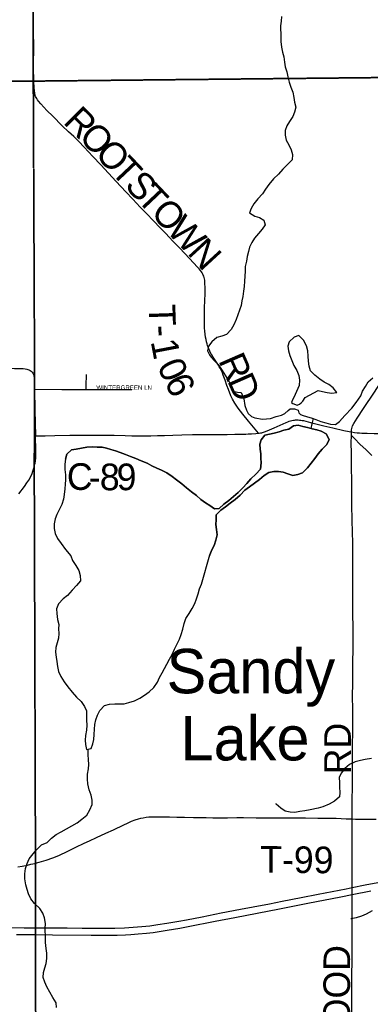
# Model space of a CAD drawing. Header units: feet. Extents: x 2113747 to 2516209, y 960708 to 1356798.
# Tile 93 of 206: x 2298881 to 2302824, y 1133783 to 1144868. Entities that reach past the tile are written whole.
import ezdxf

# ---------------------------------------------------------------- set-up
doc = ezdxf.new("R2010")
doc.units = ezdxf.units.FT
doc.header["$LTSCALE"] = 50
doc.header["$MEASUREMENT"] = 0
doc.linetypes.add('OhDOT_USTN3', pattern=[0.22, 0.165, -0.055])
for name, color, linetype in [('0_Xref', 7, 'Continuous'), ('GM_X_County_Road', 3, 'Continuous'), ('GM_X_County_Road_Text', 3, 'Continuous'), ('GM_X_Interstate_Route', 1, 'Continuous'), ('GM_X_Major_Lake', 5, 'Continuous'), ('GM_X_Minor_Lake', 5, 'Continuous'), ('GM_X_Minor_Lake_Text', 5, 'Continuous'), ('GM_X_Minor_River', 5, 'Continuous'), ('GM_X_Township', 251, 'OhDOT_USTN3'), ('GM_X_Township_Road', 4, 'Continuous'), ('GM_X_Township_Road_Text', 4, 'Continuous'), ('GM_X_Township_Subdivision', 4, 'Continuous'), ('GM_X_Township_Subdivision_Text', 4, 'Continuous')]:
    doc.layers.add(name, color=color, linetype=linetype)
doc.styles.add('Styledgn030', font='dgn030.shx')
doc.styles.add('Styledgn031', font='dgn031.shx')

# ---------------------------------------------------------------- blocks, each defined once
blk = doc.blocks.new('POR')
at = {"layer": 'GM_X_County_Road', "flags": 128}
for points in [[(2302613, 1140227), (2302613, 1140252), (2302615, 1140264), (2302619, 1140281), (2302625, 1140294), (2302639, 1140321), (2302677, 1140382), (2302747, 1140489), (2302870, 1140675), (2303026, 1140915), (2303096, 1141026), (2303183, 1141165), (2303322, 1141395), (2303359, 1141458)], [(2301623, 1140223), (2301634, 1140227), (2301644, 1140231), (2301691, 1140251), (2301743, 1140274), (2301878, 1140334), (2301897, 1140341), (2301912, 1140347), (2301927, 1140351), (2301943, 1140355), (2301959, 1140359), (2301972, 1140360), (2301984, 1140362), (2301999, 1140363), (2302013, 1140362), (2302028, 1140361), (2302042, 1140360), (2302058, 1140357), (2302074, 1140354), (2302153, 1140334), (2302300, 1140297), (2302402, 1140272), (2302527, 1140243), (2302585, 1140231), (2302613, 1140227)], [(2299052, 1139865), (2299054, 1139872), (2299059, 1139901), (2299062, 1139936), (2299063, 1139982), (2299063, 1140018), (2299058, 1140181)], [(2299058, 1140181), (2299166, 1140184), (2299275, 1140186), (2299445, 1140189), (2299626, 1140191), (2299822, 1140191), (2299944, 1140189), (2300068, 1140185), (2300141, 1140184), (2300210, 1140183), (2300281, 1140183), (2300357, 1140184), (2300431, 1140186), (2300509, 1140188), (2300604, 1140191), (2300706, 1140193), (2300826, 1140196), (2300947, 1140198), (2301087, 1140198), (2301213, 1140199), (2301301, 1140200), (2301365, 1140201), (2301426, 1140203), (2301452, 1140205), (2301488, 1140206), (2301537, 1140209), (2301566, 1140212)], [(2301566, 1140212), (2301573, 1140213), (2301589, 1140215), (2301603, 1140218), (2301613, 1140220), (2301623, 1140223)], [(2302621, 1135871), (2302622, 1136036), (2302623, 1136275), (2302625, 1136472), (2302625, 1136650), (2302626, 1136901), (2302626, 1137012), (2302626, 1137103), (2302625, 1137252), (2302626, 1137399), (2302628, 1137603), (2302631, 1137812), (2302631, 1137940), (2302630, 1138057), (2302629, 1138150), (2302629, 1138266), (2302628, 1138368), (2302629, 1138532), (2302629, 1138669), (2302626, 1138967), (2302623, 1139111), (2302621, 1139221), (2302618, 1139416), (2302617, 1139513), (2302616, 1139671), (2302613, 1139831), (2302611, 1139986), (2302610, 1140103), (2302612, 1140187)], [(2302612, 1140187), (2302613, 1140227)], [(2302613, 1140227), (2302646, 1140221), (2302676, 1140218), (2302701, 1140215), (2302728, 1140214), (2302790, 1140212), (2302869, 1140210), (2302921, 1140209), (2303025, 1140209), (2303155, 1140209), (2303277, 1140209), (2303411, 1140209), (2303535, 1140208), (2303729, 1140208), (2303850, 1140207), (2303952, 1140206), (2304195, 1140206), (2304392, 1140205)], [(2298869, 1139531), (2298933, 1139612), (2298961, 1139652), (2298984, 1139684), (2299003, 1139719), (2299020, 1139757), (2299030, 1139784), (2299040, 1139818), (2299052, 1139865)], [(2302621, 1135739), (2302621, 1135871)], [(2302620, 1134472), (2302621, 1134782), (2302621, 1134974), (2302621, 1135018), (2302622, 1135098), (2302622, 1135226), (2302622, 1135605), (2302621, 1135739)], [(2302613, 1133021), (2302613, 1133116), (2302615, 1133311), (2302617, 1133421), (2302617, 1133595), (2302617, 1133765), (2302616, 1133942), (2302616, 1134093), (2302619, 1134292), (2302620, 1134472)]]:
    blk.add_lwpolyline(points, dxfattribs=at)
at = {"layer": 'GM_X_Interstate_Route', "flags": 128}
for points in [[(2298709, 1134648), (2298932, 1134645), (2299059, 1134645), (2299093, 1134645), (2299267, 1134645), (2299413, 1134643), (2299585, 1134641), (2299834, 1134640), (2299949, 1134641), (2300061, 1134644), (2300156, 1134650), (2300254, 1134658), (2300346, 1134668), (2300434, 1134680), (2300534, 1134696), (2300670, 1134720), (2300757, 1134736), (2300934, 1134769), (2301147, 1134812), (2301366, 1134853), (2301508, 1134880), (2301692, 1134916), (2301833, 1134944), (2302046, 1134985), (2302239, 1135023), (2302551, 1135084), (2302622, 1135098), (2302767, 1135128), (2302990, 1135171)], [(2298844, 1134570), (2299059, 1134568), (2299250, 1134567), (2299683, 1134563), (2299870, 1134561), (2299978, 1134563), (2300070, 1134566), (2300132, 1134569), (2300214, 1134575), (2300305, 1134584), (2300380, 1134592), (2300448, 1134602), (2300538, 1134616), (2300680, 1134642), (2300774, 1134660), (2301081, 1134718), (2301302, 1134762), (2301552, 1134811), (2301802, 1134859), (2302122, 1134921), (2302492, 1134993), (2302621, 1135018), (2302829, 1135059)]]:
    blk.add_lwpolyline(points, dxfattribs=at)
at = {"layer": 'GM_X_Major_Lake', "flags": 128}
for points in [[(2301826, 1144902), (2301820, 1144852), (2301815, 1144800), (2301816, 1144676), (2301818, 1144622), (2301825, 1144560), (2301837, 1144502), (2301850, 1144450), (2301860, 1144390), (2301868, 1144336), (2301885, 1144282), (2301897, 1144226), (2301912, 1144164), (2301932, 1144108), (2301953, 1144050), (2301963, 1143990), (2301973, 1143938), (2301986, 1143884), (2301972, 1143826), (2301951, 1143776), (2301917, 1143721), (2301886, 1143671), (2301868, 1143621), (2301866, 1143567), (2301877, 1143513), (2301907, 1143457), (2301934, 1143401), (2301950, 1143349), (2301944, 1143291), (2301897, 1143240), (2301841, 1143186), (2301790, 1143129), (2301736, 1143075), (2301683, 1143014), (2301647, 1142960), (2301610, 1142906), (2301558, 1142851), (2301515, 1142793), (2301483, 1142743), (2301467, 1142692), (2301526, 1142657), (2301576, 1142639), (2301628, 1142612), (2301640, 1142560), (2301607, 1142509), (2301565, 1142459), (2301522, 1142408), (2301490, 1142358), (2301466, 1142308), (2301455, 1142258), (2301439, 1142202), (2301430, 1142151), (2301418, 1142089), (2301415, 1142037), (2301413, 1141979), (2301409, 1141923), (2301406, 1141865), (2301398, 1141811), (2301389, 1141753), (2301381, 1141702), (2301370, 1141650), (2301352, 1141598), (2301336, 1141544), (2301317, 1141494), (2301291, 1141431), (2301258, 1141379), (2301206, 1141325), (2301154, 1141304), (2301099, 1141288), (2301041, 1141241), (2301003, 1141191), (2300994, 1141139), (2301018, 1141087), (2301063, 1141035), (2301113, 1140984), (2301159, 1140918), (2301194, 1140860), (2301232, 1140800), (2301263, 1140744), (2301281, 1140686), (2301331, 1140673), (2301370, 1140669), (2301400, 1140600)], [(2302716, 1140635), (2302736, 1140684), (2302769, 1140738), (2302801, 1140790), (2302853, 1140837)], [(2302092, 1140614), (2302238, 1140694), (2302288, 1140682), (2302340, 1140669), (2302392, 1140665), (2302446, 1140669), (2302408, 1140723), (2302358, 1140761), (2302307, 1140786), (2302255, 1140820), (2302201, 1140864), (2302153, 1140915), (2302136, 1140967), (2302130, 1141025), (2302127, 1141079), (2302123, 1141139), (2302108, 1141195), (2302072, 1141261), (2302022, 1141313), (2301966, 1141292), (2301910, 1141242), (2301897, 1141192), (2301905, 1141140), (2301919, 1141088), (2301964, 1140976), (2301999, 1140920), (2302021, 1140862), (2302029, 1140808), (2302024, 1140750), (2301964, 1140614)], [(2301400, 1140600), (2301414, 1140524), (2301432, 1140472), (2301452, 1140434), (2301488, 1140400), (2301526, 1140384), (2301612, 1140370), (2301700, 1140379), (2301764, 1140401), (2301826, 1140415), (2301864, 1140433), (2301900, 1140469), (2301922, 1140487), (2301972, 1140485), (2302012, 1140471), (2302020, 1140443), (2302038, 1140423), (2302070, 1140411), (2302106, 1140401), (2302172, 1140382), (2302212, 1140368), (2302269, 1140346), (2302325, 1140330), (2302377, 1140316), (2302431, 1140310), (2302477, 1140346), (2302538, 1140412), (2302616, 1140493), (2302666, 1140557), (2302716, 1140635)], [(2301964, 1140614), (2301950, 1140588), (2301936, 1140559), (2301952, 1140545), (2302000, 1140529), (2302028, 1140540), (2302046, 1140554), (2302066, 1140574), (2302092, 1140614)]]:
    blk.add_lwpolyline(points, dxfattribs=at)
at = {"layer": 'GM_X_Minor_Lake'}
blk.add_line((2300926, 1138513), (2301020, 1138844), dxfattribs=at)
at = {"layer": 'GM_X_Minor_Lake', "flags": 128}
for points in [[(2301020, 1138844), (2301041, 1138898), (2301067, 1138948), (2301087, 1139008), (2301101, 1139070), (2301095, 1139127), (2301085, 1139183), (2301089, 1139239), (2301091, 1139293), (2301143, 1139345), (2301196, 1139385), (2301248, 1139424), (2301304, 1139466), (2301360, 1139516), (2301414, 1139570), (2301466, 1139608), (2301522, 1139651), (2301578, 1139693), (2301630, 1139735), (2301684, 1139771), (2301738, 1139783), (2301792, 1139781), (2301844, 1139772), (2301898, 1139756), (2301954, 1139738), (2302008, 1139746), (2302060, 1139768), (2302116, 1139822), (2302160, 1139876), (2302199, 1139927), (2302239, 1139981), (2302283, 1140031), (2302337, 1140087), (2302363, 1140141), (2302329, 1140204), (2302273, 1140235), (2302221, 1140251), (2302171, 1140263), (2302117, 1140275), (2302067, 1140289), (2302011, 1140303), (2301959, 1140295), (2301907, 1140259), (2301853, 1140245), (2301799, 1140226), (2301743, 1140212), (2301691, 1140200), (2301637, 1140190), (2301595, 1140138), (2301581, 1140088), (2301585, 1140034), (2301591, 1139981), (2301593, 1139931), (2301595, 1139877), (2301588, 1139809), (2301536, 1139753), (2301482, 1139699), (2301434, 1139648), (2301390, 1139598), (2301338, 1139546), (2301286, 1139500), (2301232, 1139454), (2301178, 1139415), (2301124, 1139363), (2301070, 1139361), (2301020, 1139399), (2300970, 1139429), (2300918, 1139467), (2300868, 1139513), (2300812, 1139553), (2300756, 1139599), (2300704, 1139643), (2300646, 1139689), (2300596, 1139725), (2300536, 1139765), (2300475, 1139795), (2300423, 1139818), (2300365, 1139844), (2300313, 1139874), (2300245, 1139902), (2300187, 1139928), (2300125, 1139952), (2300071, 1139972), (2300009, 1139994), (2299957, 1140014), (2299907, 1140030), (2299857, 1140044), (2299807, 1140054), (2299751, 1140057), (2299695, 1140059), (2299637, 1140057), (2299577, 1140045), (2299517, 1140033), (2299463, 1140025), (2299411, 1139978), (2299395, 1139922)], [(2299395, 1139922), (2299411, 1139978), (2299463, 1140025), (2299517, 1140033), (2299577, 1140045), (2299637, 1140057), (2299695, 1140059), (2299751, 1140057), (2299807, 1140054), (2299857, 1140044), (2299907, 1140030), (2299957, 1140014), (2300009, 1139994), (2300071, 1139972), (2300125, 1139952), (2300187, 1139928), (2300245, 1139902), (2300313, 1139874), (2300365, 1139844), (2300423, 1139818), (2300475, 1139795), (2300536, 1139765), (2300596, 1139725), (2300646, 1139689), (2300704, 1139643), (2300756, 1139599), (2300812, 1139553), (2300868, 1139513), (2300918, 1139467), (2300970, 1139429), (2301020, 1139399), (2301070, 1139361), (2301124, 1139363), (2301178, 1139415), (2301232, 1139454), (2301286, 1139500), (2301338, 1139546), (2301390, 1139598), (2301434, 1139648), (2301482, 1139699), (2301536, 1139753), (2301588, 1139809), (2301595, 1139877), (2301593, 1139931), (2301591, 1139981), (2301585, 1140034), (2301581, 1140088), (2301595, 1140138), (2301637, 1140190), (2301691, 1140200), (2301743, 1140212), (2301799, 1140226), (2301853, 1140245), (2301907, 1140259), (2301959, 1140295), (2302011, 1140303), (2302067, 1140289), (2302117, 1140275), (2302171, 1140263), (2302221, 1140251), (2302273, 1140235), (2302329, 1140204), (2302363, 1140141), (2302337, 1140087), (2302283, 1140031), (2302239, 1139981), (2302199, 1139927), (2302160, 1139876), (2302116, 1139822), (2302060, 1139768), (2302008, 1139746), (2301954, 1139738), (2301898, 1139756), (2301844, 1139772), (2301792, 1139781), (2301738, 1139783), (2301684, 1139771), (2301630, 1139735), (2301578, 1139693), (2301522, 1139651), (2301466, 1139608), (2301414, 1139570), (2301360, 1139516), (2301304, 1139466), (2301248, 1139424), (2301196, 1139385), (2301143, 1139345), (2301091, 1139293), (2301089, 1139239), (2301085, 1139183), (2301095, 1139127), (2301101, 1139070), (2301087, 1139008), (2301067, 1138948), (2301041, 1138898), (2301020, 1138844), (2301018, 1138836)], [(2299395, 1139922), (2299387, 1139864), (2299389, 1139804), (2299395, 1139744), (2299396, 1139688), (2299392, 1139638), (2299390, 1139588), (2299380, 1139523), (2299374, 1139469), (2299354, 1139411), (2299328, 1139357), (2299300, 1139299), (2299280, 1139247), (2299269, 1139192), (2299269, 1139140), (2299281, 1139082), (2299305, 1139028), (2299347, 1138972), (2299397, 1138904), (2299457, 1138832), (2299476, 1138778), (2299512, 1138722), (2299544, 1138668), (2299562, 1138612), (2299566, 1138552), (2299520, 1138498), (2299470, 1138445), (2299420, 1138387), (2299368, 1138347), (2299317, 1138291), (2299295, 1138237), (2299297, 1138184), (2299307, 1138116), (2299319, 1138060), (2299317, 1138010), (2299319, 1137958), (2299317, 1137904), (2299303, 1137852), (2299288, 1137800), (2299282, 1137747), (2299290, 1137693), (2299300, 1137643), (2299306, 1137585), (2299318, 1137529), (2299342, 1137473), (2299380, 1137415), (2299421, 1137359), (2299469, 1137299), (2299519, 1137241), (2299571, 1137191), (2299611, 1137137), (2299631, 1137087), (2299631, 1137035), (2299633, 1136983), (2299634, 1136927), (2299632, 1136868), (2299622, 1136810), (2299618, 1136758), (2299620, 1136708), (2299632, 1136652), (2299684, 1136662), (2299704, 1136716), (2299714, 1136766), (2299718, 1136819), (2299722, 1136879), (2299725, 1136933), (2299737, 1136985), (2299757, 1137037), (2299783, 1137091), (2299835, 1137148), (2299891, 1137162), (2299951, 1137164), (2300003, 1137164), (2300055, 1137166), (2300109, 1137180), (2300171, 1137198), (2300231, 1137231), (2300283, 1137265), (2300337, 1137301), (2300389, 1137351), (2300431, 1137409), (2300452, 1137464), (2300484, 1137514), (2300508, 1137564), (2300536, 1137614), (2300566, 1137668), (2300594, 1137720), (2300620, 1137781), (2300650, 1137843), (2300678, 1137893), (2300697, 1137947), (2300715, 1138007), (2300729, 1138070), (2300751, 1138128), (2300785, 1138182), (2300819, 1138238), (2300849, 1138294), (2300871, 1138348), (2300889, 1138405), (2300904, 1138459), (2300926, 1138513)]]:
    blk.add_lwpolyline(points, dxfattribs=at)
at = {"layer": 'GM_X_Minor_River', "flags": 128}
for points in [[(2302158, 1140266), (2302171, 1140317), (2302185, 1140377)], [(2299296, 1133749), (2299292, 1133799), (2299252, 1133861), (2299218, 1133921), (2299186, 1133979), (2299162, 1134033), (2299146, 1134086), (2299149, 1134140), (2299163, 1134194), (2299177, 1134244), (2299187, 1134300), (2299185, 1134358), (2299179, 1134410), (2299171, 1134478), (2299169, 1134530), (2299168, 1134637), (2299170, 1134691), (2299158, 1134757), (2299140, 1134811), (2299108, 1134863), (2299048, 1134919), (2299006, 1134971), (2298979, 1135025), (2298963, 1135075), (2298949, 1135129), (2298937, 1135195), (2298937, 1135251), (2298945, 1135312), (2298965, 1135370), (2298987, 1135420), (2299033, 1135476), (2299074, 1135526), (2299126, 1135577), (2299188, 1135605), (2299240, 1135655), (2299292, 1135693), (2299346, 1135723), (2299406, 1135758), (2299466, 1135794), (2299526, 1135828), (2299580, 1135866), (2299634, 1135912), (2299670, 1135971), (2299695, 1136031), (2299695, 1136083), (2299685, 1136139), (2299663, 1136199), (2299647, 1136265), (2299643, 1136317), (2299645, 1136375), (2299655, 1136434), (2299658, 1136484), (2299656, 1136540), (2299652, 1136590), (2299652, 1136656)], [(2302837, 1136551), (2302767, 1136539), (2302713, 1136527), (2302653, 1136513), (2302591, 1136482), (2302539, 1136436), (2302495, 1136386), (2302475, 1136336), (2302477, 1136280), (2302479, 1136226), (2302480, 1136167), (2302476, 1136117), (2302422, 1136069), (2302360, 1136035), (2302292, 1136007), (2302238, 1135991), (2302148, 1135972), (2302086, 1135962), (2302032, 1135954), (2301974, 1135944), (2301922, 1135946), (2301868, 1135958), (2301818, 1135992), (2301766, 1136038), (2301764, 1136042)], [(2302844, 1134834), (2302778, 1134799), (2302727, 1134777), (2302665, 1134755), (2302609, 1134745), (2302605, 1134745)]]:
    blk.add_lwpolyline(points, dxfattribs=at)
at = {"layer": 'GM_X_Township', "flags": 128}
for points in [[(2298939, 1168800), (2299326, 1168799), (2299914, 1168806), (2309530, 1168867), (2311770, 1168875), (2313731, 1168875), (2318230, 1168931), (2322515, 1168974), (2325525, 1169000), (2325637, 1169002), (2325683, 1169008), (2328233, 1168990), (2328408, 1168989), (2328447, 1160090), (2328460, 1159751), (2328502, 1154821), (2328525, 1151478), (2328569, 1144728), (2328572, 1144328), (2328491, 1144330), (2323108, 1144286), (2321217, 1144269), (2318840, 1144268), (2315176, 1144280), (2311712, 1144286), (2311621, 1144272), (2311059, 1144273), (2303719, 1144224), (2299033, 1144176), (2299032, 1145317), (2299048, 1152561), (2299028, 1155428), (2298994, 1162899), (2298978, 1164715), (2298939, 1168800)], [(2273465, 1168621), (2274222, 1168649), (2275702, 1168645), (2277283, 1168667), (2279753, 1168692), (2283763, 1168714), (2286335, 1168753), (2288511, 1168775), (2290765, 1168794), (2291346, 1168797), (2292060, 1168787), (2297619, 1168803), (2298939, 1168800), (2298978, 1164715), (2298994, 1162899), (2299028, 1155428), (2299048, 1152561), (2299032, 1145317), (2299033, 1144176), (2297667, 1144176), (2295498, 1144177), (2292293, 1144206), (2290241, 1144201), (2286547, 1144191), (2284989, 1144172), (2284147, 1144164), (2283046, 1144164), (2282946, 1144163), (2282616, 1144160), (2282224, 1144168), (2278962, 1144111), (2276673, 1144104), (2276352, 1144118), (2275977, 1144134), (2275848, 1144130), (2274451, 1144100), (2273707, 1144117), (2273652, 1147706), (2273648, 1148193), (2273645, 1148717), (2273636, 1149823), (2273632, 1150488), (2273596, 1155295), (2273585, 1158808), (2273560, 1160546), (2273539, 1163372), (2273486, 1167056), (2273465, 1168621)], [(2299033, 1144176), (2303719, 1144224), (2311059, 1144273), (2311621, 1144272), (2311712, 1144286), (2315176, 1144280), (2318840, 1144268), (2321217, 1144269), (2323108, 1144286), (2328491, 1144330), (2328572, 1144328), (2328612, 1142470), (2328630, 1142401), (2328635, 1142304), (2328651, 1136742), (2328653, 1134141), (2328657, 1131227), (2328663, 1124950), (2328670, 1119253), (2328670, 1118495), (2325058, 1118507), (2321212, 1118516), (2314610, 1118563), (2311596, 1118575), (2308267, 1118589), (2305447, 1118586), (2305355, 1118577), (2305256, 1118586), (2302815, 1118637), (2300974, 1118651), (2299393, 1118653), (2299080, 1118654), (2299075, 1121792), (2299063, 1131449), (2299059, 1134619), (2299058, 1135376), (2299058, 1135395), (2299044, 1139886), (2299046, 1140060), (2299048, 1140210), (2299048, 1140750), (2299048, 1140868), (2299034, 1144014), (2299033, 1144176)], [(2273707, 1144117), (2274451, 1144100), (2275848, 1144130), (2275977, 1144134), (2276352, 1144118), (2276673, 1144104), (2278962, 1144111), (2282224, 1144168), (2282616, 1144160), (2282946, 1144163), (2283046, 1144164), (2284147, 1144164), (2284989, 1144172), (2286547, 1144191), (2290241, 1144201), (2292293, 1144206), (2295498, 1144177), (2297667, 1144176), (2299033, 1144176), (2299034, 1144014), (2299048, 1140868), (2299048, 1140750), (2299048, 1140210), (2299046, 1140060), (2299044, 1139886), (2299058, 1135395), (2299058, 1135376), (2299059, 1134619), (2299063, 1131449), (2299075, 1121792), (2299080, 1118654), (2298613, 1118657), (2291694, 1118700), (2291590, 1118700), (2286495, 1118732), (2284462, 1118744), (2279390, 1118776), (2279102, 1118777), (2278181, 1118783), (2278095, 1118774), (2278026, 1118784), (2276682, 1118792), (2275473, 1118800), (2273939, 1118799), (2273877, 1118817), (2273859, 1119170), (2273866, 1121327), (2273809, 1124393), (2273800, 1125028), (2273794, 1125938), (2273794, 1126045), (2273791, 1126395), (2273784, 1127599), (2273782, 1127896), (2273782, 1128013), (2273776, 1128908), (2273762, 1131307), (2273735, 1134958), (2273727, 1137672), (2273708, 1143906), (2273707, 1144117)]]:
    blk.add_lwpolyline(points, dxfattribs=at)
at = {"layer": 'GM_X_Township_Road', "flags": 128}
for points in [[(2299039, 1144229), (2299037, 1144279), (2299037, 1144400), (2299038, 1144518), (2299038, 1144600), (2299037, 1144692), (2299036, 1144784), (2299035, 1144846), (2299034, 1144938), (2299034, 1145056), (2299034, 1145187), (2299032, 1145262), (2299030, 1145304)], [(2299041, 1144176), (2299039, 1144229)], [(2299054, 1144018), (2299051, 1144029), (2299049, 1144043), (2299047, 1144055), (2299041, 1144164), (2299041, 1144176)], [(2301566, 1140212), (2301546, 1140236), (2301454, 1140347), (2301389, 1140426), (2301337, 1140494), (2301300, 1140550), (2301274, 1140594), (2301256, 1140633), (2301228, 1140703), (2301212, 1140750), (2301192, 1140809), (2301171, 1140867), (2301160, 1140893), (2301147, 1140921), (2301138, 1140940), (2301126, 1140961), (2301116, 1140979), (2301102, 1141000), (2301057, 1141069), (2301043, 1141093), (2301032, 1141111), (2301018, 1141137), (2301008, 1141162), (2301000, 1141180), (2300994, 1141196), (2300988, 1141219), (2300982, 1141241), (2300977, 1141267), (2300972, 1141293), (2300967, 1141327), (2300963, 1141361), (2300960, 1141397), (2300958, 1141433), (2300958, 1141490), (2300959, 1141534), (2300960, 1141631), (2300962, 1141697), (2300965, 1141788), (2300966, 1141849), (2300964, 1141900), (2300962, 1141934), (2300960, 1141949), (2300955, 1141965), (2300951, 1141979), (2300945, 1141990), (2300939, 1142004), (2300932, 1142016), (2300924, 1142029), (2300913, 1142044), (2300899, 1142062), (2300881, 1142082), (2300835, 1142131), (2300790, 1142179), (2300737, 1142236), (2300678, 1142298), (2300608, 1142372), (2300521, 1142466), (2300461, 1142526), (2300387, 1142602), (2300308, 1142684), (2300237, 1142757), (2300154, 1142846), (2300076, 1142929), (2299965, 1143046), (2299794, 1143232), (2299705, 1143328), (2299605, 1143433), (2299545, 1143497), (2299489, 1143552), (2299428, 1143607), (2299359, 1143673), (2299252, 1143780), (2299186, 1143847), (2299118, 1143919), (2299091, 1143952), (2299081, 1143965), (2299072, 1143979), (2299065, 1143992), (2299059, 1144004), (2299055, 1144016), (2299054, 1144018)], [(2297686, 1140938), (2298029, 1140942), (2298338, 1140944), (2298823, 1140941), (2298859, 1140942), (2298891, 1140941), (2298920, 1140940), (2298943, 1140937), (2298962, 1140933), (2298982, 1140927), (2298997, 1140919), (2299009, 1140911), (2299019, 1140901), (2299019, 1140901)], [(2299019, 1140901), (2299028, 1140888), (2299035, 1140874), (2299040, 1140858), (2299044, 1140839), (2299046, 1140817), (2299046, 1140707)], [(2299046, 1140707), (2299050, 1140469), (2299054, 1140329), (2299058, 1140181)], [(2302840, 1139962), (2302776, 1140024), (2302708, 1140090), (2302651, 1140148), (2302630, 1140168), (2302612, 1140187)], [(2299058, 1135372), (2299101, 1135384), (2299177, 1135407), (2299252, 1135433), (2299319, 1135460), (2299423, 1135508), (2299512, 1135551), (2299606, 1135597), (2299665, 1135625), (2299745, 1135662), (2299849, 1135709), (2299936, 1135748), (2300051, 1135803), (2300092, 1135823), (2300139, 1135844), (2300179, 1135859), (2300218, 1135872), (2300243, 1135879), (2300270, 1135884), (2300304, 1135889), (2300332, 1135893), (2300360, 1135895), (2300389, 1135895), (2300430, 1135895), (2300483, 1135895), (2300565, 1135893), (2300648, 1135891), (2300734, 1135889), (2300835, 1135887), (2300896, 1135886), (2300978, 1135885), (2301054, 1135884), (2301122, 1135884), (2301217, 1135884), (2301324, 1135885), (2301399, 1135885), (2301542, 1135884), (2301640, 1135884), (2301731, 1135884), (2301822, 1135884), (2301971, 1135882), (2302095, 1135881), (2302233, 1135880), (2302321, 1135880), (2302439, 1135877), (2302551, 1135873), (2302621, 1135871)], [(2302621, 1135871), (2302656, 1135869), (2302735, 1135869), (2302819, 1135868), (2302889, 1135867)], [(2298858, 1135332), (2298909, 1135339), (2298967, 1135351), (2299004, 1135360), (2299050, 1135370), (2299058, 1135372)]]:
    blk.add_lwpolyline(points, dxfattribs=at)
at = {"layer": 'GM_X_Township_Subdivision', "flags": 128}
for points in [[(2299630, 1140706), (2299630, 1140744), (2299631, 1140875)], [(2299046, 1140707), (2299353, 1140706), (2299630, 1140706)], [(2299630, 1140706), (2299705, 1140706), (2300141, 1140704)]]:
    blk.add_lwpolyline(points, dxfattribs=at)
at = {"layer": 'GM_X_County_Road_Text', "char_height": 300, "attachment_point": 7, "line_spacing_factor": 0.8, "style": 'Styledgn030'}
for s, insert, rotation in [('{\\Fdgn000|c0;\\C256;C}', (2299409, 1139572), 359.2311), ('{\\Fdgn000|c0;\\C256;8}', (2299781, 1139567), 359.4747), ('{\\Fdgn000|c0;\\C256;9}', (2299972, 1139566), 0.3583), ('{\\Fdgn000|c0;\\C256;-}', (2299656, 1139569), 359.2824), ('{\\Fdgn000|c0;\\C256;RD}', (2302606, 1136373), 90), ('{\\Fdgn000|c0;\\C256;LAKEWOOD}', (2302593, 1132131), 89.7621)]:
    blk.add_mtext(s, dxfattribs=dict(at, insert=insert, rotation=rotation))
at = {"layer": 'GM_X_Minor_Lake_Text', "char_height": 500.22, "attachment_point": 4, "line_spacing_factor": 0.8, "style": 'Styledgn031'}
for s, insert, rotation in [('{\\Fdgn000|c0;\\C256;Sandy}', (2300533, 1137459), 359.9734), ('{\\Fdgn000|c0;\\C256;Lake}', (2300690, 1136776), 359.9736)]:
    blk.add_mtext(s, dxfattribs=dict(at, insert=insert, rotation=rotation))
at = {"layer": 'GM_X_Township_Road_Text', "char_height": 300, "attachment_point": 7, "line_spacing_factor": 0.8, "style": 'Styledgn030'}
for s, insert, rotation in [('{\\Fdgn000|c0;\\C256;R}', (2299359, 1143706), 315.1242), ('{\\Fdgn000|c0;\\C256;O}', (2299530, 1143535), 313.6244), ('{\\Fdgn000|c0;\\C256;O}', (2299712, 1143345), 313.3461), ('{\\Fdgn000|c0;\\C256;T}', (2299893, 1143153), 313.3482), ('{\\Fdgn000|c0;\\C256;S}', (2300047, 1142989), 313.3435), ('{\\Fdgn000|c0;\\C256;T}', (2300186, 1142842), 313.3421), ('{\\Fdgn000|c0;\\C256;O}', (2300340, 1142679), 313.3454), ('{\\Fdgn000|c0;\\C256;W}', (2300521, 1142487), 313.3483), ('{\\Fdgn000|c0;\\C256;N}', (2300758, 1142236), 312.6244), ('{\\Fdgn000|c0;\\C256;T}', (2300330, 1141660), 271.916), ('{\\Fdgn000|c0;\\C256;-}', (2300338, 1141421), 273.8439), ('{\\Fdgn000|c0;\\C256;1}', (2300353, 1141247), 280.7401), ('{\\Fdgn000|c0;\\C256;0}', (2300418, 1140968), 294.5481), ('{\\Fdgn000|c0;\\C256;R}', (2301112, 1141032), 293.6332), ('{\\Fdgn000|c0;\\C256;6}', (2300499, 1140792), 295.7507), ('{\\Fdgn000|c0;\\C256;D}', (2301211, 1140805), 293.745), ('{\\Fdgn000|c0;\\C256;T-99}', (2301584, 1135261), 359.4649)]:
    blk.add_mtext(s, dxfattribs=dict(at, insert=insert, rotation=rotation))
at = {"layer": 'GM_X_Township_Subdivision_Text', "insert": (2299743, 1140700), "char_height": 50, "attachment_point": 7, "rotation": 0, "line_spacing_factor": 0.8, "style": 'Styledgn030'}
blk.add_mtext('{\\Fdgn000|c0;\\C256;WINTERGREEN LN}', dxfattribs=at)

msp = doc.modelspace()

# ---------------------------------------------------------------- block references
at = {"layer": '0_Xref'}
msp.add_blockref('POR', (0, 0), dxfattribs=at)

doc.saveas('drawing.dxf')
